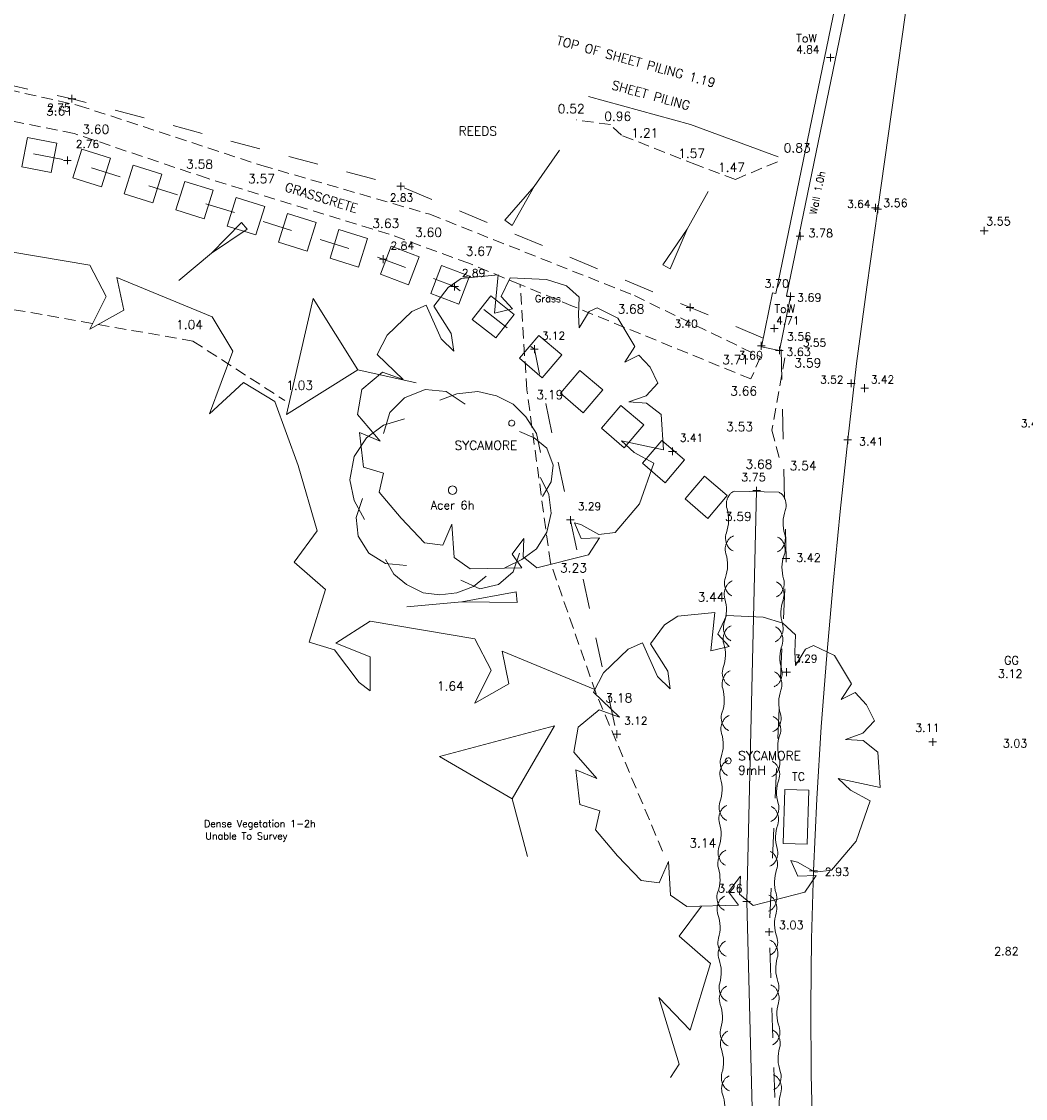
# Model space of a CAD drawing. Header units: metres. Extents: x 639013 to 639566, y 257273 to 257664.
# Tile 60 of 79: x 639154 to 639188, y 257578 to 257614. Entities that reach past the tile are written whole.
import ezdxf
from ezdxf.enums import TextEntityAlignment as Align

# ---------------------------------------------------------------- set-up
doc = ezdxf.new("R2010")
doc.units = ezdxf.units.M
doc.linetypes.add('65208756-SWE-ZZ-XX-M-C-0002-FC06T002$0$03', pattern=[3, 1, -1, 1])
doc.linetypes.add('65208756-SWE-ZZ-XX-M-C-0002-FC06T002$0$DASHED', pattern=[0.57, 0.38, -0.19])
for name, color, linetype, lineweight in [('65208756-SWE-ZZ-XX-M-C-0002-FC06T002$0$0not0', 253, 'Continuous', 0), ('65208756-SWE-ZZ-XX-M-C-0002-FC06T002$0$Banks', 253, '65208756-SWE-ZZ-XX-M-C-0002-FC06T002$0$DASHED', 0), ('65208756-SWE-ZZ-XX-M-C-0002-FC06T002$0$Levels', 253, 'Continuous', 0), ('65208756-SWE-ZZ-XX-M-C-0002-FC06T002$0$Paths and Surfaces', 253, '65208756-SWE-ZZ-XX-M-C-0002-FC06T002$0$DASHED', 0), ('65208756-SWE-ZZ-XX-M-C-0002-FC06T002$0$SS_BANK_TOP', 253, '65208756-SWE-ZZ-XX-M-C-0002-FC06T002$0$03', 0), ('65208756-SWE-ZZ-XX-M-C-0002-FC06T002$0$SS_COVERS', 253, 'Continuous', 0), ('65208756-SWE-ZZ-XX-M-C-0002-FC06T002$0$SS_DETAIL', 253, '65208756-SWE-ZZ-XX-M-C-0002-FC06T002$0$03', 0), ('65208756-SWE-ZZ-XX-M-C-0002-FC06T002$0$SS_FOOTWAY', 253, '65208756-SWE-ZZ-XX-M-C-0002-FC06T002$0$03', 0), ('65208756-SWE-ZZ-XX-M-C-0002-FC06T002$0$SS_HEDGE', 253, 'Continuous', 0), ('65208756-SWE-ZZ-XX-M-C-0002-FC06T002$0$SS_ROAD_KERBED', 253, 'Continuous', 0), ('65208756-SWE-ZZ-XX-M-C-0002-FC06T002$0$SS_SLOPE', 253, 'Continuous', 0), ('65208756-SWE-ZZ-XX-M-C-0002-FC06T002$0$SS_TEXT_GEN', 253, 'Continuous', 0), ('65208756-SWE-ZZ-XX-M-C-0002-FC06T002$0$SS_TXT_DRAIN', 253, 'Continuous', 0), ('65208756-SWE-ZZ-XX-M-C-0002-FC06T002$0$SS_TXT_LEV_BANK', 253, 'Continuous', 0), ('65208756-SWE-ZZ-XX-M-C-0002-FC06T002$0$SS_TXT_LEV_GEN', 253, 'Continuous', 0), ('65208756-SWE-ZZ-XX-M-C-0002-FC06T002$0$SS_TXT_LEV_PNT', 253, 'Continuous', 0), ('65208756-SWE-ZZ-XX-M-C-0002-FC06T002$0$SS_TXT_LEV_RD', 253, 'Continuous', 0), ('65208756-SWE-ZZ-XX-M-C-0002-FC06T002$0$SS_TXT_LEV_WALL', 253, 'Continuous', 0), ('65208756-SWE-ZZ-XX-M-C-0002-FC06T002$0$SS_TXT_TREE', 253, 'Continuous', 0), ('65208756-SWE-ZZ-XX-M-C-0002-FC06T002$0$SS_TXT_UTL', 253, 'Continuous', 0), ('65208756-SWE-ZZ-XX-M-C-0002-FC06T002$0$SS_WALL', 253, 'Continuous', 0), ('65208756-SWE-ZZ-XX-M-C-0002-FC06T002$0$Text', 253, 'Continuous', 0), ('65208756-SWE-ZZ-XX-M-C-0002-FC06T002$0$Trees', 253, 'Continuous', 0), ('65208756-SWE-ZZ-XX-M-C-0002-FC06T002$0$Vegetation', 253, 'Continuous', 0), ('65208756-SWE-ZZ-XX-M-C-0002-FC06T002$0$Wall', 253, 'Continuous', 0)]:
    doc.layers.add(name, color=color, linetype=linetype, lineweight=lineweight)
doc.layers.add('Z-Xref', color=7, linetype='Continuous')
doc.styles.add('65208756-SWE-ZZ-XX-M-C-0002-FC06T002$0$ROMANS', font='ROMANS')

# ---------------------------------------------------------------- blocks, each defined once
blk = doc.blocks.new('65208756-SWE-ZZ-XX-M-C-0002-FC06T002')
at = {"layer": '65208756-SWE-ZZ-XX-M-C-0002-FC06T002$0$0not0', "linetype": 'Continuous'}
for p, q in [((639181.382, 257612.628), (639181.642, 257612.628)), ((639181.512, 257612.498), (639181.512, 257612.758)), ((639156.043, 257611.255), (639156.303, 257611.255)), ((639156.173, 257611.125), (639156.173, 257611.385)), ((639171.611, 257608.326), (639172.465, 257609.542)), ((639155.891, 257609.195), (639156.151, 257609.195)), ((639156.021, 257609.065), (639156.021, 257609.325)), ((639167.029, 257608.329), (639167.289, 257608.329)), ((639167.159, 257608.199), (639167.159, 257608.459)), ((639170.635, 257607.195), (639171.611, 257608.326)), ((639171.611, 257608.326), (639170.878, 257607.024)), ((639176.731, 257606.897), (639177.426, 257608.151)), ((639182.886, 257607.612), (639183.146, 257607.612)), ((639182.964, 257607.568), (639183.224, 257607.568)), ((639183.016, 257607.482), (639183.016, 257607.742)), ((639183.094, 257607.438), (639183.094, 257607.698)), ((639160.84, 257606.097), (639161.84, 257607.121)), ((639162.023, 257606.902), (639160.84, 257606.097)), ((639161.84, 257607.121), (639162.023, 257606.902)), ((639170.878, 257607.024), (639170.635, 257607.195)), ((639175.91, 257605.713), (639176.731, 257606.897)), ((639176.731, 257606.897), (639176.161, 257605.574)), ((639186.519, 257606.848), (639186.779, 257606.848)), ((639186.65, 257606.718), (639186.649, 257606.978)), ((639180.368, 257606.666), (639180.628, 257606.666)), ((639180.498, 257606.536), (639180.498, 257606.796)), ((639160.84, 257606.097), (639159.748, 257605.182)), ((639166.445, 257605.897), (639166.705, 257605.897)), ((639166.575, 257605.767), (639166.575, 257606.027)), ((639176.161, 257605.574), (639175.91, 257605.713)), ((639168.958, 257604.852), (639168.958, 257605.112)), ((639168.828, 257604.982), (639169.088, 257604.982)), ((639180.178, 257604.518), (639180.178, 257604.778)), ((639163.346, 257600.706), (639164.228, 257604.588)), ((639164.228, 257604.588), (639165.728, 257602.206)), ((639176.824, 257604.156), (639176.824, 257604.416)), ((639180.048, 257604.648), (639180.308, 257604.648)), ((639176.694, 257604.286), (639176.954, 257604.286)), ((639179.639, 257603.455), (639179.639, 257603.715)), ((639179.509, 257603.585), (639179.769, 257603.585)), ((639171.492, 257602.89), (639171.752, 257602.89)), ((639171.622, 257602.76), (639171.622, 257603.02)), ((639179.073, 257603.001), (639179.333, 257603.001)), ((639179.203, 257602.871), (639179.203, 257603.131)), ((639179.808, 257602.72), (639179.808, 257602.98)), ((639179.678, 257602.85), (639179.938, 257602.85)), ((639165.728, 257602.206), (639163.346, 257600.706)), ((639165.728, 257602.206), (639167.669, 257601.764)), ((639182.207, 257601.62), (639182.207, 257601.88)), ((639167.279, 257601.262), (639167.979, 257601.542)), ((639167.979, 257601.542), (639168.679, 257601.472)), ((639168.679, 257601.472), (639169.309, 257601.052)), ((639169.029, 257601.402), (639169.729, 257601.472)), ((639169.729, 257601.472), (639170.359, 257601.332)), ((639182.077, 257601.75), (639182.337, 257601.75)), ((639182.524, 257601.59), (639182.784, 257601.59)), ((639182.654, 257601.46), (639182.654, 257601.72)), ((639166.789, 257600.772), (639167.279, 257601.262)), ((639168.469, 257601.192), (639169.029, 257601.402)), ((639170.359, 257601.332), (639170.919, 257601.052)), ((639166.579, 257600.072), (639166.789, 257600.772)), ((639170.919, 257601.052), (639171.339, 257600.632)), ((639166.579, 257600.352), (639167.279, 257600.562)), ((639171.339, 257600.632), (639171.689, 257600.072)), ((639166.019, 257599.932), (639166.579, 257600.352)), ((639171.129, 257600.142), (639171.619, 257599.932)), ((639171.689, 257600.072), (639171.829, 257599.442)), ((639165.599, 257599.302), (639166.019, 257599.932)), ((639171.619, 257599.932), (639172.039, 257599.582)), ((639181.962, 257599.861), (639182.222, 257599.861)), ((639182.093, 257599.731), (639182.092, 257599.991)), ((639165.459, 257598.532), (639165.599, 257599.302)), ((639172.039, 257599.582), (639172.249, 257599.022)), ((639176.105, 257599.477), (639176.365, 257599.477)), ((639176.235, 257599.347), (639176.235, 257599.607)), ((639172.249, 257599.022), (639172.179, 257598.462)), ((639171.829, 257598.602), (639172.109, 257598.042)), ((639165.599, 257597.832), (639165.459, 257598.532)), ((639168.749, 257598.182), (639168.754, 257598.218)), ((639168.754, 257598.218), (639168.768, 257598.252)), ((639168.768, 257598.252), (639168.791, 257598.28)), ((639168.791, 257598.28), (639168.819, 257598.302)), ((639168.819, 257598.302), (639168.852, 257598.316)), ((639168.852, 257598.316), (639168.889, 257598.322)), ((639168.889, 257598.322), (639168.925, 257598.316)), ((639168.925, 257598.316), (639168.959, 257598.302)), ((639168.959, 257598.302), (639168.987, 257598.28)), ((639168.987, 257598.28), (639169.009, 257598.252)), ((639169.009, 257598.252), (639169.023, 257598.218)), ((639169.023, 257598.218), (639169.029, 257598.182)), ((639172.179, 257598.462), (639171.899, 257597.972)), ((639179.046, 257598.037), (639179.046, 257598.297)), ((639165.669, 257597.272), (639165.879, 257597.902)), ((639168.754, 257598.145), (639168.749, 257598.182)), ((639168.768, 257598.112), (639168.754, 257598.145)), ((639168.791, 257598.084), (639168.768, 257598.112)), ((639168.819, 257598.061), (639168.791, 257598.084)), ((639168.852, 257598.047), (639168.819, 257598.061)), ((639168.889, 257598.042), (639168.852, 257598.047)), ((639168.925, 257598.047), (639168.889, 257598.042)), ((639168.959, 257598.061), (639168.925, 257598.047)), ((639168.987, 257598.084), (639168.959, 257598.061)), ((639169.009, 257598.112), (639168.987, 257598.084)), ((639169.023, 257598.145), (639169.009, 257598.112)), ((639169.029, 257598.182), (639169.023, 257598.145)), ((639172.109, 257598.042), (639172.179, 257597.412)), ((639178.916, 257598.166), (639179.176, 257598.167)), ((639165.949, 257597.202), (639165.599, 257597.832)), ((639165.739, 257596.642), (639165.669, 257597.272)), ((639172.179, 257597.412), (639172.039, 257596.782)), ((639172.696, 257597.188), (639172.956, 257597.188)), ((639172.826, 257597.058), (639172.826, 257597.318)), ((639172.039, 257596.782), (639171.689, 257596.222)), ((639166.089, 257596.082), (639165.739, 257596.642)), ((639166.649, 257595.732), (639166.089, 257596.082)), ((639171.129, 257596.082), (639170.919, 257595.452)), ((639171.689, 257596.222), (639171.199, 257595.872)), ((639166.929, 257595.382), (639166.649, 257595.872)), ((639167.349, 257595.662), (639166.649, 257595.732)), ((639171.199, 257595.872), (639170.639, 257595.592)), ((639179.901, 257595.904), (639180.161, 257595.905)), ((639180.031, 257595.774), (639180.031, 257596.034)), ((639167.349, 257595.032), (639166.929, 257595.382)), ((639170.919, 257595.452), (639170.429, 257595.032)), ((639167.909, 257594.752), (639167.349, 257595.032)), ((639169.799, 257594.892), (639169.169, 257595.172)), ((639170.009, 257595.312), (639169.589, 257594.962)), ((639170.429, 257595.032), (639169.799, 257594.892)), ((639168.469, 257594.682), (639167.909, 257594.752)), ((639169.029, 257594.752), (639168.469, 257594.682)), ((639169.589, 257594.962), (639169.029, 257594.752)), ((639169.196, 257594.448), (639171.011, 257594.792)), ((639171.011, 257594.792), (639171.043, 257594.426)), ((639169.196, 257594.448), (639167.365, 257594.288)), ((639171.043, 257594.426), (639169.196, 257594.448)), ((639179.92, 257592.104), (639180.18, 257592.104)), ((639180.05, 257591.974), (639180.05, 257592.234)), ((639168.45, 257589.289), (639172.298, 257590.311)), ((639172.298, 257590.311), (639170.885, 257587.876)), ((639174.249, 257590.033), (639174.509, 257590.033)), ((639174.379, 257589.903), (639174.379, 257590.163)), ((639184.799, 257589.773), (639185.059, 257589.773)), ((639184.929, 257589.643), (639184.929, 257589.903)), ((639170.885, 257587.876), (639168.45, 257589.289)), ((639170.885, 257587.876), (639171.396, 257585.952)), ((639180.817, 257585.467), (639181.077, 257585.467)), ((639180.947, 257585.337), (639180.947, 257585.597)), ((639178.717, 257584.311), (639178.717, 257584.571)), ((639178.587, 257584.441), (639178.847, 257584.441)), ((639179.467, 257583.298), (639179.467, 257583.558)), ((639179.337, 257583.428), (639179.597, 257583.428))]:
    blk.add_line(p, q, dxfattribs=at)
at = {"layer": '65208756-SWE-ZZ-XX-M-C-0002-FC06T002$0$0not0'}
blk.add_lwpolyline([(639175.749, 257601.756), (639175.362, 257601.336), (639174.781, 257601.129), (639175.371, 257601.091), (639175.862, 257600.711), (639175.938, 257599.525), (639174.536, 257599.827), (639174.955, 257599.44), (639175.611, 257599.082), (639175.139, 257597.729), (639174.319, 257596.77), (639173.775, 257596.704), (639173.18, 257597.038), (639172.958, 257597.089), (639173.188, 257596.569), (639173.801, 257596.591), (639173.427, 257596.028), (639171.705, 257595.59), (639171.243, 257595.959), (639171.272, 257596.569), (639170.881, 257596.047), (639171.205, 257595.594), (639169.481, 257595.553), (639168.939, 257595.936), (639168.87, 257597.05), (639168.561, 257596.341), (639167.953, 257596.421), (639167.167, 257597.243), (639166.434, 257598.114), (639166.577, 257598.749), (639165.914, 257598.954), (639165.776, 257600.112), (639166.475, 257599.824), (639165.712, 257600.706), (639165.854, 257601.54), (639166.554, 257602.123), (639167.235, 257601.877), (639166.368, 257602.713), (639166.705, 257603.359), (639167.527, 257604.145), (639168.006, 257604.357), (639168.503, 257603.233), (639168.931, 257602.825), (639168.847, 257603.41), (639168.269, 257604.324), (639168.737, 257604.954), (639169.18, 257605.249), (639170.418, 257605.373), (639170.286, 257604.095), (639170.894, 257604.24), (639170.516, 257604.645), (639170.811, 257605.273), (639172.031, 257605.215), (639172.694, 257605.01), (639173.114, 257604.623), (639173.096, 257604.043), (639173.116, 257603.604), (639173.448, 257604.148), (639173.718, 257604.268), (639174.416, 257603.929), (639174.982, 257602.985), (639174.641, 257602.461), (639175.111, 257602.693), (639175.489, 257602.288)], close=True, dxfattribs=at)
blk.add_lwpolyline([(639175.749, 257601.756), (639175.362, 257601.336), (639174.781, 257601.129), (639175.371, 257601.091), (639175.862, 257600.711), (639175.938, 257599.525), (639174.536, 257599.827), (639174.955, 257599.44), (639175.611, 257599.082), (639175.139, 257597.729), (639174.319, 257596.77), (639173.775, 257596.704), (639173.18, 257597.038), (639172.958, 257597.089), (639173.188, 257596.569), (639173.801, 257596.591), (639173.427, 257596.028), (639171.705, 257595.59), (639171.243, 257595.959), (639171.272, 257596.569), (639170.881, 257596.047), (639171.205, 257595.594), (639169.481, 257595.553), (639168.939, 257595.936), (639168.87, 257597.05), (639168.561, 257596.341), (639167.953, 257596.421), (639167.167, 257597.243), (639166.434, 257598.114), (639166.577, 257598.749), (639165.914, 257598.954), (639165.776, 257600.112), (639166.475, 257599.824), (639165.712, 257600.706), (639165.854, 257601.54), (639166.554, 257602.123), (639167.235, 257601.877), (639166.368, 257602.713), (639166.705, 257603.359), (639167.527, 257604.145), (639168.006, 257604.357), (639168.503, 257603.233), (639168.931, 257602.825), (639168.847, 257603.41), (639168.269, 257604.324), (639168.737, 257604.954), (639169.18, 257605.249), (639170.418, 257605.373), (639170.286, 257604.095), (639170.894, 257604.24), (639170.516, 257604.645), (639170.811, 257605.273), (639172.031, 257605.215), (639172.694, 257605.01), (639173.114, 257604.623), (639173.096, 257604.043), (639173.116, 257603.604), (639173.448, 257604.148), (639173.718, 257604.268), (639174.416, 257603.929), (639174.982, 257602.985), (639174.641, 257602.461), (639175.111, 257602.693), (639175.489, 257602.288)], close=True, dxfattribs=at)
for points in [[(639170.956, 257600.46, 1), (639170.773, 257600.379, 1)], [(639178.188, 257589.187, 1), (639178.006, 257589.106, 1)]]:
    blk.add_lwpolyline(points, format="xyb", close=True, dxfattribs=at)
at = {"layer": '65208756-SWE-ZZ-XX-M-C-0002-FC06T002$0$Banks'}
for points in [[(639178.342, 257608.561), (639177.042, 257609.044), (639174.53, 257610.033), (639174.161, 257610.392), (639173.019, 257610.547)], [(639178.342, 257608.561), (639179.908, 257609.222)], [(639146.939, 257605.491), (639160.211, 257603.161), (639163.287, 257601.173)], [(639175.906, 257586.127), (639173.676, 257591.414), (639172.16, 257595.754), (639171.37, 257601.536), (639171.146, 257605.049)]]:
    blk.add_lwpolyline(points, dxfattribs=at)
at = {"layer": '65208756-SWE-ZZ-XX-M-C-0002-FC06T002$0$Paths and Surfaces'}
for p, q in [((639179.99, 257602.601), (639179.557, 257600.19)), ((639179.557, 257600.19), (639179.833, 257599.167))]:
    blk.add_line(p, q, dxfattribs=at)
for points in [[(639171.146, 257605.049), (639169.433, 257605.76), (639166.77, 257606.731), (639160.691, 257608.6), (639156.245, 257610.093), (639149.341, 257611.466)], [(639150.156, 257612.437), (639156.384, 257611.033), (639162.512, 257609.027), (639168.13, 257607.396), (639174.963, 257604.68), (639179.172, 257602.638), (639178.856, 257601.895), (639172.897, 257604.33), (639171.146, 257605.049)]]:
    blk.add_lwpolyline(points, dxfattribs=at)
at = {"layer": '65208756-SWE-ZZ-XX-M-C-0002-FC06T002$0$SS_BANK_TOP', "flags": 128}
for points in [[(639179.27, 257603.263), (639167.159, 257608.329), (639156.173, 257611.255), (639145.544, 257613.586), (639132.495, 257612.972), (639116.946, 257611.354), (639105.426, 257610.231), (639093.442, 257609.611), (639091.919, 257611.89), (639091.917, 257612.874)], [(639085.645, 257606.044), (639089.076, 257607.171), (639091.764, 257608.154), (639102.083, 257608.475), (639113.342, 257609.507), (639123.669, 257610.682), (639135.76, 257611.786), (639142.512, 257611.814), (639156.021, 257609.195), (639166.575, 257605.897), (639168.958, 257604.982), (639171.622, 257602.89), (639172.826, 257597.188), (639174.379, 257590.033)]]:
    blk.add_lwpolyline(points, dxfattribs=at)
at = {"layer": '65208756-SWE-ZZ-XX-M-C-0002-FC06T002$0$SS_COVERS', "flags": 128}
blk.add_lwpolyline([(639179.993, 257588.186), (639180.791, 257588.161), (639180.734, 257586.361), (639179.935, 257586.387), (639179.993, 257588.186)], dxfattribs=at)
at = {"layer": '65208756-SWE-ZZ-XX-M-C-0002-FC06T002$0$SS_FOOTWAY', "flags": 128}
blk.add_lwpolyline([(639179.864, 257602.882), (639180.031, 257595.904), (639179.467, 257583.428), (639179.878, 257571.13), (639180.699, 257558.329), (639181.688, 257544.557), (639182.52, 257529.338), (639182.777, 257522.65), (639182.282, 257521.869)], dxfattribs=at)
at = {"layer": '65208756-SWE-ZZ-XX-M-C-0002-FC06T002$0$SS_HEDGE'}
for p, q in [((639178.307, 257598.153), (639179.784, 257598.117)), ((639178.717, 257584.441), (639179.046, 257598.167)), ((639178.905, 257577.113), (639178.717, 257584.441))]:
    blk.add_line(p, q, dxfattribs=at)
for points in [[(639178.259, 257596.153, -0.061643), (639178.154, 257596.221, -0.084593), (639178.095, 257596.291, -0.043325), (639178.041, 257596.404, -0.051797), (639178.015, 257596.506, -0.123645), (639178.039, 257596.763, 0.079136), (639178.111, 257597.157, 0.079136), (639178.058, 257597.554, -0.123645), (639178.046, 257597.812, -0.051797), (639178.078, 257597.912, -0.043325), (639178.137, 257598.023, -0.084593), (639178.199, 257598.09, -0.061643), (639178.307, 257598.153)], [(639179.736, 257596.118, 0.061643), (639179.844, 257596.181, 0.084593), (639179.906, 257596.248, 0.043325), (639179.965, 257596.358, 0.051797), (639179.997, 257596.458, 0.123645), (639179.985, 257596.716, -0.079136), (639179.931, 257597.113, -0.079136), (639180.004, 257597.507, 0.123645), (639180.028, 257597.765, 0.051797), (639180.001, 257597.866, 0.043325), (639179.947, 257597.979, 0.084593), (639179.889, 257598.049, 0.061643), (639179.784, 257598.117)], [(639178.223, 257594.654, -0.061643), (639178.118, 257594.722, -0.084593), (639178.059, 257594.791, -0.043325), (639178.005, 257594.904, -0.051797), (639177.979, 257595.006, -0.123645), (639178.003, 257595.263, 0.079136), (639178.076, 257595.657, 0.079136), (639178.022, 257596.054, -0.123645), (639178.01, 257596.313, -0.051797), (639178.042, 257596.413, -0.043325), (639178.101, 257596.523, -0.084593), (639178.163, 257596.59, -0.061643), (639178.271, 257596.653)], [(639179.7, 257594.618, 0.061643), (639179.808, 257594.681, 0.084593), (639179.87, 257594.748, 0.043325), (639179.929, 257594.858, 0.051797), (639179.961, 257594.958, 0.123645), (639179.949, 257595.217, -0.079136), (639179.895, 257595.614, -0.079136), (639179.968, 257596.008, 0.123645), (639179.992, 257596.265, 0.051797), (639179.965, 257596.367, 0.043325), (639179.911, 257596.48, 0.084593), (639179.853, 257596.549, 0.061643), (639179.748, 257596.618)], [(639178.187, 257593.154, -0.061643), (639178.082, 257593.222, -0.084593), (639178.023, 257593.292, -0.043325), (639177.969, 257593.405, -0.051797), (639177.943, 257593.506, -0.123645), (639177.967, 257593.764, 0.079136), (639178.04, 257594.158, 0.079136), (639177.986, 257594.555, -0.123645), (639177.974, 257594.813, -0.051797), (639178.006, 257594.913, -0.043325), (639178.065, 257595.024, -0.084593), (639178.127, 257595.09, -0.061643), (639178.235, 257595.153)], [(639179.664, 257593.119, 0.061643), (639179.772, 257593.182, 0.084593), (639179.834, 257593.248, 0.043325), (639179.893, 257593.359, 0.051797), (639179.925, 257593.459, 0.123645), (639179.913, 257593.717, -0.079136), (639179.859, 257594.114, -0.079136), (639179.932, 257594.508, 0.123645), (639179.956, 257594.766, 0.051797), (639179.929, 257594.867, 0.043325), (639179.875, 257594.98, 0.084593), (639179.817, 257595.05, 0.061643), (639179.712, 257595.118)], [(639178.151, 257591.654, -0.061643), (639178.046, 257591.723, -0.084593), (639177.987, 257591.792, -0.043325), (639177.933, 257591.905, -0.051797), (639177.907, 257592.007, -0.123645), (639177.931, 257592.264, 0.079136), (639178.004, 257592.658, 0.079136), (639177.95, 257593.055, -0.123645), (639177.938, 257593.314, -0.051797), (639177.97, 257593.414, -0.043325), (639178.029, 257593.524, -0.084593), (639178.091, 257593.591, -0.061643), (639178.199, 257593.654)], [(639179.628, 257591.619, 0.061643), (639179.736, 257591.682, 0.084593), (639179.798, 257591.749, 0.043325), (639179.857, 257591.859, 0.051797), (639179.889, 257591.959, 0.123645), (639179.877, 257592.218, -0.079136), (639179.823, 257592.615, -0.079136), (639179.896, 257593.009, 0.123645), (639179.92, 257593.266, 0.051797), (639179.894, 257593.368, 0.043325), (639179.839, 257593.481, 0.084593), (639179.781, 257593.55, 0.061643), (639179.676, 257593.618)], [(639178.115, 257590.155, -0.061643), (639178.01, 257590.223, -0.084593), (639177.952, 257590.293, -0.043325), (639177.897, 257590.406, -0.051797), (639177.871, 257590.507, -0.123645), (639177.895, 257590.765, 0.079136), (639177.968, 257591.159, 0.079136), (639177.914, 257591.556, -0.123645), (639177.902, 257591.814, -0.051797), (639177.934, 257591.914, -0.043325), (639177.993, 257592.024, -0.084593), (639178.055, 257592.091, -0.061643), (639178.163, 257592.154)], [(639179.592, 257590.119, 0.061643), (639179.7, 257590.182, 0.084593), (639179.762, 257590.249, 0.043325), (639179.821, 257590.36, 0.051797), (639179.853, 257590.46, 0.123645), (639179.841, 257590.718, -0.079136), (639179.787, 257591.115, -0.079136), (639179.86, 257591.509, 0.123645), (639179.884, 257591.767, 0.051797), (639179.858, 257591.868, 0.043325), (639179.804, 257591.981, 0.084593), (639179.745, 257592.051, 0.061643), (639179.64, 257592.119)], [(639178.079, 257588.655, -0.061643), (639177.974, 257588.723, -0.084593), (639177.916, 257588.793, -0.043325), (639177.862, 257588.906, -0.051797), (639177.835, 257589.008, -0.123645), (639177.859, 257589.265, 0.079136), (639177.932, 257589.659, 0.079136), (639177.878, 257590.056, -0.123645), (639177.866, 257590.314, -0.051797), (639177.898, 257590.415, -0.043325), (639177.957, 257590.525, -0.084593), (639178.019, 257590.592, -0.061643), (639178.127, 257590.655)], [(639179.556, 257588.62, 0.061643), (639179.664, 257588.683, 0.084593), (639179.726, 257588.75, 0.043325), (639179.785, 257588.86, 0.051797), (639179.817, 257588.96, 0.123645), (639179.805, 257589.219, -0.079136), (639179.751, 257589.615, -0.079136), (639179.824, 257590.009, 0.123645), (639179.848, 257590.267, 0.051797), (639179.822, 257590.368, 0.043325), (639179.768, 257590.481, 0.084593), (639179.709, 257590.551, 0.061643), (639179.604, 257590.619)], [(639178.043, 257587.156, -0.061643), (639177.938, 257587.224, -0.084593), (639177.88, 257587.294, -0.043325), (639177.826, 257587.407, -0.051797), (639177.799, 257587.508, -0.123645), (639177.823, 257587.766, 0.079136), (639177.896, 257588.16, 0.079136), (639177.842, 257588.557, -0.123645), (639177.83, 257588.815, -0.051797), (639177.862, 257588.915, -0.043325), (639177.921, 257589.025, -0.084593), (639177.983, 257589.092, -0.061643), (639178.091, 257589.155)], [(639179.52, 257587.12, 0.061643), (639179.628, 257587.183, 0.084593), (639179.69, 257587.25, 0.043325), (639179.749, 257587.36, 0.051797), (639179.781, 257587.461, 0.123645), (639179.769, 257587.719, -0.079136), (639179.715, 257588.116, -0.079136), (639179.788, 257588.51, 0.123645), (639179.812, 257588.767, 0.051797), (639179.786, 257588.869, 0.043325), (639179.732, 257588.982, 0.084593), (639179.673, 257589.052, 0.061643), (639179.568, 257589.12)], [(639178.007, 257585.656, -0.061643), (639177.902, 257585.724, -0.084593), (639177.844, 257585.794, -0.043325), (639177.79, 257585.907, -0.051797), (639177.763, 257586.009, -0.123645), (639177.787, 257586.266, 0.079136), (639177.86, 257586.66, 0.079136), (639177.806, 257587.057, -0.123645), (639177.794, 257587.315, -0.051797), (639177.826, 257587.415, -0.043325), (639177.885, 257587.526, -0.084593), (639177.947, 257587.593, -0.061643), (639178.055, 257587.656)], [(639179.484, 257585.621, 0.061643), (639179.592, 257585.684, 0.084593), (639179.654, 257585.751, 0.043325), (639179.713, 257585.861, 0.051797), (639179.745, 257585.961, 0.123645), (639179.733, 257586.219, -0.079136), (639179.679, 257586.616, -0.079136), (639179.752, 257587.01, 0.123645), (639179.776, 257587.268, 0.051797), (639179.75, 257587.369, 0.043325), (639179.696, 257587.482, 0.084593), (639179.637, 257587.552, 0.061643), (639179.532, 257587.62)], [(639177.971, 257584.157, -0.061643), (639177.867, 257584.225, -0.084593), (639177.808, 257584.294, -0.043325), (639177.754, 257584.407, -0.051797), (639177.727, 257584.509, -0.123645), (639177.751, 257584.766, 0.079136), (639177.824, 257585.16, 0.079136), (639177.77, 257585.557, -0.123645), (639177.758, 257585.816, -0.051797), (639177.79, 257585.916, -0.043325), (639177.849, 257586.026, -0.084593), (639177.911, 257586.093, -0.061643), (639178.019, 257586.156)], [(639179.448, 257584.121, 0.061643), (639179.556, 257584.184, 0.084593), (639179.618, 257584.251, 0.043325), (639179.678, 257584.361, 0.051797), (639179.709, 257584.461, 0.123645), (639179.697, 257584.72, -0.079136), (639179.644, 257585.117, -0.079136), (639179.716, 257585.511, 0.123645), (639179.74, 257585.768, 0.051797), (639179.714, 257585.87, 0.043325), (639179.66, 257585.983, 0.084593), (639179.601, 257586.052, 0.061643), (639179.496, 257586.121)], [(639178.025, 257582.62, -0.061643), (639177.917, 257582.683, -0.084593), (639177.855, 257582.75, -0.043325), (639177.795, 257582.86, -0.051797), (639177.763, 257582.96, -0.123645), (639177.775, 257583.219, 0.079136), (639177.828, 257583.616, 0.079136), (639177.755, 257584.01, -0.123645), (639177.73, 257584.267, -0.051797), (639177.756, 257584.369, -0.043325), (639177.81, 257584.482, -0.084593), (639177.869, 257584.551, -0.061643), (639177.973, 257584.62)], [(639179.502, 257582.658, 0.061643), (639179.606, 257582.727, 0.084593), (639179.665, 257582.796, 0.043325), (639179.719, 257582.91, 0.051797), (639179.745, 257583.011, 0.123645), (639179.72, 257583.269, -0.079136), (639179.647, 257583.662, -0.079136), (639179.7, 257584.059, 0.123645), (639179.712, 257584.318, 0.051797), (639179.68, 257584.418, 0.043325), (639179.621, 257584.528, 0.084593), (639179.558, 257584.595, 0.061643), (639179.451, 257584.658)], [(639178.063, 257581.121, -0.061643), (639177.955, 257581.184, -0.084593), (639177.893, 257581.25, -0.043325), (639177.833, 257581.361, -0.051797), (639177.802, 257581.461, -0.123645), (639177.813, 257581.719, 0.079136), (639177.866, 257582.116, 0.079136), (639177.793, 257582.51, -0.123645), (639177.768, 257582.768, -0.051797), (639177.795, 257582.869, -0.043325), (639177.849, 257582.982, -0.084593), (639177.907, 257583.052, -0.061643), (639178.012, 257583.12)], [(639179.54, 257581.159, 0.061643), (639179.645, 257581.227, 0.084593), (639179.703, 257581.297, 0.043325), (639179.757, 257581.41, 0.051797), (639179.784, 257581.512, 0.123645), (639179.759, 257581.769, -0.079136), (639179.686, 257582.163, -0.079136), (639179.739, 257582.56, 0.123645), (639179.75, 257582.818, 0.051797), (639179.719, 257582.918, 0.043325), (639179.659, 257583.029, 0.084593), (639179.597, 257583.095, 0.061643), (639179.489, 257583.158)], [(639178.101, 257579.621, -0.061643), (639177.994, 257579.684, -0.084593), (639177.931, 257579.751, -0.043325), (639177.872, 257579.861, -0.051797), (639177.84, 257579.961, -0.123645), (639177.852, 257580.22, 0.079136), (639177.905, 257580.617, 0.079136), (639177.831, 257581.011, -0.123645), (639177.807, 257581.268, -0.051797), (639177.833, 257581.37, -0.043325), (639177.887, 257581.483, -0.084593), (639177.946, 257581.552, -0.061643), (639178.05, 257581.621)], [(639179.579, 257579.659, 0.061643), (639179.683, 257579.728, 0.084593), (639179.742, 257579.797, 0.043325), (639179.796, 257579.911, 0.051797), (639179.822, 257580.012, 0.123645), (639179.797, 257580.27, -0.079136), (639179.724, 257580.663, -0.079136), (639179.777, 257581.06, 0.123645), (639179.789, 257581.319, 0.051797), (639179.757, 257581.419, 0.043325), (639179.697, 257581.529, 0.084593), (639179.635, 257581.596, 0.061643), (639179.527, 257581.659)], [(639178.14, 257578.122, -0.061643), (639178.032, 257578.185, -0.084593), (639177.97, 257578.251, -0.043325), (639177.91, 257578.362, -0.051797), (639177.879, 257578.462, -0.123645), (639177.89, 257578.72, 0.079136), (639177.943, 257579.117, 0.079136), (639177.87, 257579.511, -0.123645), (639177.845, 257579.768, -0.051797), (639177.872, 257579.87, -0.043325), (639177.925, 257579.983, -0.084593), (639177.984, 257580.053, -0.061643), (639178.089, 257580.121)], [(639179.617, 257578.16, 0.061643), (639179.722, 257578.228, 0.084593), (639179.78, 257578.298, 0.043325), (639179.834, 257578.411, 0.051797), (639179.861, 257578.513, 0.123645), (639179.836, 257578.77, -0.079136), (639179.763, 257579.164, -0.079136), (639179.816, 257579.561, 0.123645), (639179.827, 257579.819, 0.051797), (639179.795, 257579.919, 0.043325), (639179.736, 257580.03, 0.084593), (639179.674, 257580.096, 0.061643), (639179.566, 257580.159)], [(639178.178, 257576.622, -0.061643), (639178.071, 257576.685, -0.084593), (639178.008, 257576.752, -0.043325), (639177.949, 257576.862, -0.051797), (639177.917, 257576.962, -0.123645), (639177.929, 257577.221, 0.079136), (639177.982, 257577.618, 0.079136), (639177.908, 257578.012, -0.123645), (639177.884, 257578.269, -0.051797), (639177.91, 257578.371, -0.043325), (639177.964, 257578.484, -0.084593), (639178.023, 257578.553, -0.061643), (639178.127, 257578.622)], [(639179.656, 257576.66, 0.061643), (639179.76, 257576.729, 0.084593), (639179.819, 257576.798, 0.043325), (639179.873, 257576.912, 0.051797), (639179.899, 257577.013, 0.123645), (639179.874, 257577.271, -0.079136), (639179.801, 257577.664, -0.079136), (639179.854, 257578.061, 0.123645), (639179.865, 257578.32, 0.051797), (639179.834, 257578.42, 0.043325), (639179.774, 257578.53, 0.084593), (639179.712, 257578.597, 0.061643), (639179.604, 257578.66)]]:
    blk.add_lwpolyline(points, format="xyb", dxfattribs=at)
at = {"layer": '65208756-SWE-ZZ-XX-M-C-0002-FC06T002$0$SS_ROAD_KERBED', "flags": 128}
for points in [[(639194.662, 257657.58), (639191.12, 257646.35), (639188.527, 257636.879), (639187.193, 257631.242), (639184.579, 257618.082), (639183.094, 257607.568), (639183.094, 257607.568)], [(639181.018, 257574.143), (639180.926, 257576.407), (639180.873, 257578.672), (639180.859, 257580.936), (639180.884, 257583.201), (639180.947, 257585.467), (639181.057, 257587.872), (639181.209, 257590.274), (639181.394, 257592.674), (639181.607, 257595.071), (639181.842, 257597.467), (639182.092, 257599.861), (639182.388, 257602.415), (639182.73, 257604.962), (639183.094, 257607.568)]]:
    blk.add_lwpolyline(points, dxfattribs=at)
at = {"layer": '65208756-SWE-ZZ-XX-M-C-0002-FC06T002$0$SS_SLOPE'}
for p, q in [((639154.692, 257609.962), (639154.502, 257608.98)), ((639155.674, 257609.772), (639154.692, 257609.962)), ((639155.483, 257608.79), (639155.674, 257609.772)), ((639156.504, 257609.568), (639156.205, 257608.614)), ((639157.458, 257609.27), (639156.504, 257609.568)), ((639157.16, 257608.315), (639157.458, 257609.27)), ((639158.222, 257609.031), (639157.923, 257608.077)), ((639159.176, 257608.733), (639158.222, 257609.031)), ((639154.502, 257608.98), (639155.483, 257608.79)), ((639158.878, 257607.779), (639159.176, 257608.733)), ((639156.205, 257608.614), (639157.16, 257608.315)), ((639159.94, 257608.494), (639159.641, 257607.54)), ((639160.894, 257608.196), (639159.94, 257608.494)), ((639157.923, 257608.077), (639158.878, 257607.779)), ((639160.596, 257607.242), (639160.894, 257608.196)), ((639161.658, 257607.958), (639161.359, 257607.003)), ((639162.612, 257607.659), (639161.658, 257607.958)), ((639162.314, 257606.705), (639162.612, 257607.659)), ((639159.641, 257607.54), (639160.596, 257607.242)), ((639163.376, 257607.421), (639163.078, 257606.466)), ((639164.33, 257607.122), (639163.376, 257607.421)), ((639161.359, 257607.003), (639162.314, 257606.705)), ((639164.032, 257606.168), (639164.33, 257607.122)), ((639165.094, 257606.884), (639164.796, 257605.929)), ((639166.048, 257606.586), (639165.094, 257606.884)), ((639165.75, 257605.631), (639166.048, 257606.586)), ((639163.078, 257606.466), (639164.032, 257606.168)), ((639166.84, 257606.331), (639166.482, 257605.397)), ((639167.774, 257605.972), (639166.84, 257606.331)), ((639164.796, 257605.929), (639165.75, 257605.631)), ((639167.415, 257605.039), (639167.774, 257605.972)), ((639168.52, 257605.685), (639168.162, 257604.752)), ((639169.454, 257605.327), (639168.52, 257605.685)), ((639166.482, 257605.397), (639167.415, 257605.039)), ((639169.095, 257604.393), (639169.454, 257605.327)), ((639168.162, 257604.752), (639169.095, 257604.393)), ((639170.163, 257604.671), (639169.545, 257603.885)), ((639170.949, 257604.054), (639170.163, 257604.671)), ((639170.332, 257603.267), (639170.949, 257604.054)), ((639169.545, 257603.885), (639170.332, 257603.267)), ((639171.775, 257603.348), (639171.126, 257602.587)), ((639172.536, 257602.698), (639171.775, 257603.348)), ((639171.126, 257602.587), (639171.886, 257601.938)), ((639171.886, 257601.938), (639172.536, 257602.698)), ((639173.144, 257602.179), (639172.495, 257601.418)), ((639173.905, 257601.529), (639173.144, 257602.179)), ((639173.255, 257600.769), (639173.905, 257601.529)), ((639172.495, 257601.418), (639173.255, 257600.769)), ((639174.513, 257601.01), (639173.864, 257600.249)), ((639175.274, 257600.361), (639174.513, 257601.01)), ((639173.864, 257600.249), (639174.624, 257599.6)), ((639174.624, 257599.6), (639175.274, 257600.361)), ((639175.882, 257599.841), (639175.233, 257599.081)), ((639176.642, 257599.192), (639175.882, 257599.841)), ((639175.233, 257599.081), (639175.993, 257598.431)), ((639175.993, 257598.431), (639176.642, 257599.192)), ((639177.304, 257598.649), (639176.655, 257597.889)), ((639178.065, 257598), (639177.304, 257598.649)), ((639176.655, 257597.889), (639177.416, 257597.239)), ((639177.416, 257597.239), (639178.065, 257598))]:
    blk.add_line(p, q, dxfattribs=at)
at = {"layer": '65208756-SWE-ZZ-XX-M-C-0002-FC06T002$0$SS_WALL', "flags": 128}
for points in [[(639179.691, 257604.748), (639181.736, 257614.674), (639183.42, 257623.141), (639185.362, 257632.704), (639187.333, 257642.486)], [(639180.044, 257604.675), (639182.089, 257614.602), (639183.773, 257623.07), (639185.715, 257632.633), (639187.213, 257640.068)], [(639180.178, 257604.648), (639179.808, 257602.85), (639179.21, 257602.973), (639179.581, 257604.771), (639179.691, 257604.748)], [(639180.044, 257604.675), (639180.178, 257604.648)]]:
    blk.add_lwpolyline(points, dxfattribs=at)
at = {"layer": '65208756-SWE-ZZ-XX-M-C-0002-FC06T002$0$Trees'}
blk.add_lwpolyline([(639182.981, 257590.483), (639182.594, 257590.063), (639182.013, 257589.857), (639182.603, 257589.818), (639183.094, 257589.438), (639183.17, 257588.252), (639181.768, 257588.554), (639182.187, 257588.167), (639182.843, 257587.809), (639182.371, 257586.456), (639181.551, 257585.497), (639181.007, 257585.431), (639180.412, 257585.765), (639180.19, 257585.816), (639180.42, 257585.296), (639181.033, 257585.318), (639180.659, 257584.755), (639178.937, 257584.317), (639178.475, 257584.686), (639178.504, 257585.296), (639178.113, 257584.774), (639178.437, 257584.321), (639176.713, 257584.281), (639176.171, 257584.663), (639176.102, 257585.777), (639175.793, 257585.068), (639175.185, 257585.148), (639174.399, 257585.97), (639173.666, 257586.841), (639173.809, 257587.476), (639173.146, 257587.681), (639173.008, 257588.839), (639173.707, 257588.551), (639172.944, 257589.433), (639173.086, 257590.267), (639173.786, 257590.85), (639174.467, 257590.604), (639173.6, 257591.44), (639173.937, 257592.086), (639174.759, 257592.872), (639175.238, 257593.084), (639175.735, 257591.96), (639176.163, 257591.552), (639176.079, 257592.137), (639175.501, 257593.051), (639175.97, 257593.681), (639176.412, 257593.976), (639177.651, 257594.1), (639177.518, 257592.822), (639178.126, 257592.967), (639177.748, 257593.372), (639178.043, 257594), (639179.263, 257593.942), (639179.926, 257593.737), (639180.346, 257593.35), (639180.328, 257592.77), (639180.348, 257592.331), (639180.68, 257592.875), (639180.95, 257592.995), (639181.648, 257592.656), (639182.214, 257591.712), (639181.873, 257591.188), (639182.343, 257591.42), (639182.721, 257591.015)], close=True, dxfattribs=at)
blk.add_lwpolyline([(639182.981, 257590.483), (639182.594, 257590.063), (639182.013, 257589.857), (639182.603, 257589.818), (639183.094, 257589.438), (639183.17, 257588.252), (639181.768, 257588.554), (639182.187, 257588.167), (639182.843, 257587.809), (639182.371, 257586.456), (639181.551, 257585.497), (639181.007, 257585.431), (639180.412, 257585.765), (639180.19, 257585.816), (639180.42, 257585.296), (639181.033, 257585.318), (639180.659, 257584.755), (639178.937, 257584.317), (639178.475, 257584.686), (639178.504, 257585.296), (639178.113, 257584.774), (639178.437, 257584.321), (639176.713, 257584.281), (639176.171, 257584.663), (639176.102, 257585.777), (639175.793, 257585.068), (639175.185, 257585.148), (639174.399, 257585.97), (639173.666, 257586.841), (639173.809, 257587.476), (639173.146, 257587.681), (639173.008, 257588.839), (639173.707, 257588.551), (639172.944, 257589.433), (639173.086, 257590.267), (639173.786, 257590.85), (639174.467, 257590.604), (639173.6, 257591.44), (639173.937, 257592.086), (639174.759, 257592.872), (639175.238, 257593.084), (639175.735, 257591.96), (639176.163, 257591.552), (639176.079, 257592.137), (639175.501, 257593.051), (639175.97, 257593.681), (639176.412, 257593.976), (639177.651, 257594.1), (639177.518, 257592.822), (639178.126, 257592.967), (639177.748, 257593.372), (639178.043, 257594), (639179.263, 257593.942), (639179.926, 257593.737), (639180.346, 257593.35), (639180.328, 257592.77), (639180.348, 257592.331), (639180.68, 257592.875), (639180.95, 257592.995), (639181.648, 257592.656), (639182.214, 257591.712), (639181.873, 257591.188), (639182.343, 257591.42), (639182.721, 257591.015)], close=True, dxfattribs=at)
at = {"layer": '65208756-SWE-ZZ-XX-M-C-0002-FC06T002$0$Vegetation'}
for points in [[(639153.261, 257606.288), (639156.766, 257605.696), (639157.312, 257604.649), (639156.766, 257603.557), (639157.904, 257604.194), (639157.676, 257605.287), (639160.862, 257603.967), (639161.545, 257602.829), (639160.771, 257600.735), (639161.909, 257601.782), (639162.956, 257601.144), (639163.73, 257599.005), (639164.368, 257596.82), (639163.594, 257595.773), (639164.641, 257594.863), (639164.103, 257593.106)], [(639164.103, 257593.106), (639164.947, 257592.849), (639165.767, 257591.756), (639166.131, 257591.483), (639166.131, 257592.621), (639164.993, 257593.077), (639166.131, 257593.805), (639169.636, 257593.213), (639170.182, 257592.166), (639169.636, 257591.074), (639170.774, 257591.711), (639170.546, 257592.803), (639173.642, 257591.521)], [(639177.205, 257584.292), (639176.464, 257583.29), (639177.511, 257582.379), (639176.828, 257580.149), (639175.781, 257581.241), (639176.464, 257579.011), (639176.173, 257578.57)]]:
    blk.add_lwpolyline(points, dxfattribs=at)
at = {"layer": '65208756-SWE-ZZ-XX-M-C-0002-FC06T002$0$Wall'}
for q in [(639173.43, 257611.326), (639179.769, 257609.309)]:
    blk.add_line((639176.837, 257610.395), q, dxfattribs=at)
at = {"layer": '65208756-SWE-ZZ-XX-M-C-0002-FC06T002$0$Levels', "style": '65208756-SWE-ZZ-XX-M-C-0002-FC06T002$0$ROMANS'}
for s, p in [('3.61', (639155.307, 257610.698, 3.607)), ('0.52', (639172.403, 257610.769, 0.521)), ('3.60', (639156.519, 257610.086, 3.597)), ('1.21', (639174.864, 257609.965, 1.21)), ('0.83', (639179.952, 257609.462, 0.833)), ('1.57', (639176.424, 257609.28, 1.573)), ('3.58', (639159.987, 257608.919, 3.583)), ('1.47', (639177.758, 257608.813, 1.472)), ('3.57', (639162.056, 257608.434, 3.569)), ('3.63', (639166.21, 257606.942, 3.626)), ('3.67', (639169.331, 257606.011, 3.669)), ('3.68', (639174.4, 257604.082, 3.68)), ('1.04', (639159.652, 257603.562, 1.042)), ('3.71', (639177.897, 257602.388, 3.706)), ('3.59', (639180.308, 257602.283, 3.592)), ('1.03', (639163.328, 257601.535, 1.033)), ('3.19', (639171.688, 257601.218, 3.193)), ('3.68', (639178.676, 257598.898, 3.676)), ('3.54', (639180.151, 257598.849, 3.544)), ('3.59', (639177.987, 257597.153, 3.592)), ('3.23', (639172.478, 257595.436, 3.229)), ('1.64', (639168.366, 257591.489, 1.643)), ('3.18', (639173.994, 257591.096, 3.182)), ('3.14', (639176.8, 257586.249, 3.135))]:
    blk.add_text(s, height=0.3, dxfattribs=at).set_placement(p)
at = {"layer": '65208756-SWE-ZZ-XX-M-C-0002-FC06T002$0$Levels', "style": '65208756-SWE-ZZ-XX-M-C-0002-FC06T002$0$ROMANS', "width": 1.000001}
for s, p in [('0.96', (639173.957, 257610.517, 0.957)), ('3.60', (639167.635, 257606.643, 3.601)), ('3.66', (639178.165, 257601.343, 3.662)), ('3.53', (639178.029, 257600.155, 3.525)), ('3.44', (639177.074, 257594.466, 3.444))]:
    blk.add_text(s, height=0.3, dxfattribs=at).set_placement(p)
at = {"layer": '65208756-SWE-ZZ-XX-M-C-0002-FC06T002$0$SS_DETAIL', "style": '65208756-SWE-ZZ-XX-M-C-0002-FC06T002$0$ROMANS'}
blk.add_text('Wall 1.0h', height=0.238, rotation=78.3598, dxfattribs=at).set_placement((639180.812, 257607.418), align=Align.TOP_LEFT)
at = {"layer": '65208756-SWE-ZZ-XX-M-C-0002-FC06T002$0$SS_TEXT_GEN', "style": '65208756-SWE-ZZ-XX-M-C-0002-FC06T002$0$ROMANS'}
for s, p in [('Grass', (639171.645, 257604.7)), ('Dense Vegetation 1-2h', (639160.586, 257587.16)), ('Unable To Survey', (639160.627, 257586.748))]:
    blk.add_text(s, height=0.234, dxfattribs=at).set_placement(p, align=Align.TOP_LEFT)
at = {"layer": '65208756-SWE-ZZ-XX-M-C-0002-FC06T002$0$SS_TXT_DRAIN', "style": '65208756-SWE-ZZ-XX-M-C-0002-FC06T002$0$ROMANS'}
for p in [(639180.369, 257613.056), (639179.642, 257604.022)]:
    blk.add_text('ToW', height=0.274, dxfattribs=at).set_placement(p, align=Align.BOTTOM_LEFT)
for s, p in [('GG', (639187.316, 257592.363)), ('3.12', (639187.109, 257591.915))]:
    blk.add_text(s, height=0.274, rotation=0.0408, dxfattribs=at).set_placement(p)
at = {"layer": '65208756-SWE-ZZ-XX-M-C-0002-FC06T002$0$SS_TXT_LEV_BANK', "style": '65208756-SWE-ZZ-XX-M-C-0002-FC06T002$0$ROMANS'}
for s, p in [('2.75', (639155.346, 257610.746)), ('2.76', (639156.305, 257609.533)), ('2.83', (639166.796, 257607.747)), ('2.84', (639166.821, 257606.143)), ('2.89', (639169.204, 257605.228)), ('3.40', (639176.302, 257603.533)), ('3.12', (639171.868, 257603.136)), ('3.29', (639173.072, 257597.434)), ('3.12', (639174.625, 257590.279))]:
    blk.add_text(s, height=0.26, dxfattribs=at).set_placement(p, align=Align.BOTTOM_LEFT)
at = {"layer": '65208756-SWE-ZZ-XX-M-C-0002-FC06T002$0$SS_TXT_LEV_GEN', "style": '65208756-SWE-ZZ-XX-M-C-0002-FC06T002$0$ROMANS'}
for s, p in [('3.78', (639180.779, 257606.631)), ('3.63', (639180.039, 257602.663)), ('3.60', (639178.44, 257602.547)), ('3.75', (639178.53, 257598.481)), ('3.42', (639180.369, 257595.791)), ('3.26', (639177.758, 257584.749)), ('3.03', (639179.793, 257583.525))]:
    blk.add_text(s, height=0.274, rotation=0.0408, dxfattribs=at).set_placement(p)
for s, height, p in [('3.70', 0.274, (639179.309, 257604.866)), ('3.69', 0.274, (639180.396, 257604.397)), ('3.56', 0.274, (639180.054, 257603.096)), ('3.55', 0.26, (639180.591, 257602.9)), ('3.29', 0.26, (639180.297, 257592.35))]:
    blk.add_text(s, height=height, dxfattribs=at).set_placement(p, align=Align.BOTTOM_LEFT)
at = {"layer": '65208756-SWE-ZZ-XX-M-C-0002-FC06T002$0$SS_TXT_LEV_PNT', "style": '65208756-SWE-ZZ-XX-M-C-0002-FC06T002$0$ROMANS'}
for s, p in [('3.64', (639182.068, 257607.534)), ('3.52', (639181.169, 257601.668)), ('3.42', (639187.878, 257600.204)), ('3.41', (639176.482, 257599.723))]:
    blk.add_text(s, height=0.26, dxfattribs=at).set_placement(p, align=Align.BOTTOM_LEFT)
for s, p in [('3.55', (639186.715, 257607.026)), ('3.11', (639184.345, 257590.108))]:
    blk.add_text(s, height=0.274, rotation=0.0408, dxfattribs=at).set_placement(p)
at = {"layer": '65208756-SWE-ZZ-XX-M-C-0002-FC06T002$0$SS_TXT_LEV_RD', "style": '65208756-SWE-ZZ-XX-M-C-0002-FC06T002$0$ROMANS'}
for s, p in [('3.56', (639183.273, 257607.637)), ('3.41', (639182.466, 257599.672)), ('3.03', (639187.271, 257589.59)), ('2.93', (639181.319, 257585.298)), ('2.82', (639186.982, 257582.648))]:
    blk.add_text(s, height=0.274, rotation=0.0408, dxfattribs=at).set_placement(p)
blk.add_text('3.42', height=0.26, dxfattribs=at).set_placement((639182.859, 257601.67), align=Align.BOTTOM_LEFT)
at = {"layer": '65208756-SWE-ZZ-XX-M-C-0002-FC06T002$0$SS_TXT_LEV_WALL', "style": '65208756-SWE-ZZ-XX-M-C-0002-FC06T002$0$ROMANS'}
for s, p in [('4.84', (639180.364, 257612.691)), ('4.71', (639179.698, 257603.641))]:
    blk.add_text(s, height=0.26, dxfattribs=at).set_placement(p, align=Align.BOTTOM_LEFT)
at = {"layer": '65208756-SWE-ZZ-XX-M-C-0002-FC06T002$0$SS_TXT_TREE', "style": '65208756-SWE-ZZ-XX-M-C-0002-FC06T002$0$ROMANS'}
blk.add_text('Acer 6h', height=0.28, dxfattribs=at).set_placement((639168.889, 257597.822), align=Align.TOP_CENTER)
at = {"layer": '65208756-SWE-ZZ-XX-M-C-0002-FC06T002$0$SS_TXT_UTL', "style": '65208756-SWE-ZZ-XX-M-C-0002-FC06T002$0$ROMANS'}
blk.add_text('TC', height=0.274, rotation=0.0408, dxfattribs=at).set_placement((639180.231, 257588.481))
at = {"layer": '65208756-SWE-ZZ-XX-M-C-0002-FC06T002$0$Text', "style": '65208756-SWE-ZZ-XX-M-C-0002-FC06T002$0$ROMANS'}
for s, rotation, p in [('TOP OF SHEET PILING 1.19', 344.7164, (639172.34, 257613.07, 1.186)), ('SHEET PILING', 344.7164, (639174.181, 257611.578)), ('GRASSCRETE', 342.9099, (639163.257, 257608.177))]:
    blk.add_text(s, height=0.3, rotation=rotation, dxfattribs=at).set_placement(p)
for s, p in [('REEDS', (639169.089, 257610.026)), ('SYCAMORE', (639168.955, 257599.528)), ('SYCAMORE', (639178.431, 257589.167)), ('9mH', (639178.431, 257588.681))]:
    blk.add_text(s, height=0.3, dxfattribs=at).set_placement(p)

msp = doc.modelspace()

# ---------------------------------------------------------------- block references
at = {"layer": 'Z-Xref', "linetype": 'Continuous'}
msp.add_blockref('65208756-SWE-ZZ-XX-M-C-0002-FC06T002', (0, 0), dxfattribs=at)

doc.saveas('drawing.dxf')
